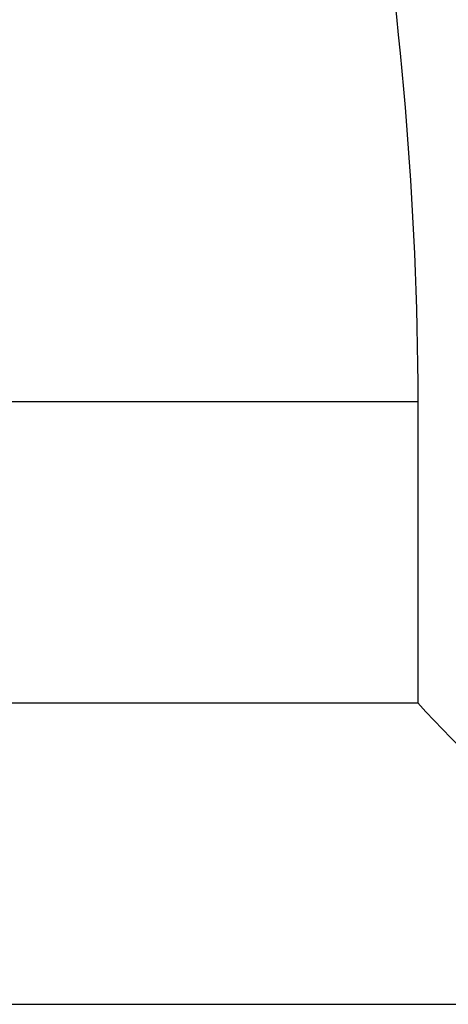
# Model space of a CAD drawing. Header units: millimetres. Extents: x 744 to 1024, y 232 to 311.
# Tile 35 of 41: x 954.62 to 956.75, y 249.72 to 254.62. Entities that reach past the tile are written whole.
import ezdxf

# ---------------------------------------------------------------- set-up
doc = ezdxf.new("R2010")
doc.units = ezdxf.units.MM
doc.header["$LTSCALE"] = 0.15
doc.layers.add('OUT', color=3, linetype='CONTINUOUS')

msp = doc.modelspace()

# ---------------------------------------------------------------- linework, layer by layer
at = {"layer": 'OUT', "color": 0}
for p, q in [((946.0508, 252.715), (956.5967, 252.715)), ((956.5967, 252.715), (956.5967, 251.215)), ((946.0508, 251.215), (956.5967, 251.215)), ((946.0508, 249.715), (973.8508, 249.715))]:
    msp.add_line(p, q, dxfattribs=at)
msp.add_arc((959.9508, 254.215), 4.5, 221.8103, 270, dxfattribs=at)
msp.add_open_spline([(955.6391, 263.215), (955.5377, 262.8687), (955.484, 262.5056), (955.4404, 261.7465), (955.4511, 261.3492), (955.5497, 260.1164), (955.6998, 259.2637), (955.9515, 257.9298), (956.0405, 257.4749), (956.2123, 256.5483), (956.2942, 256.081), (956.5052, 254.6652), (956.5967, 253.7025), (956.5967, 252.715)], degree=3, knots=[0, 0, 0, 0, 0.125, 0.125, 0.25, 0.25, 0.5, 0.5, 0.625, 0.625, 0.75, 0.75, 1, 1, 1, 1], dxfattribs=at)

doc.saveas('drawing.dxf')
